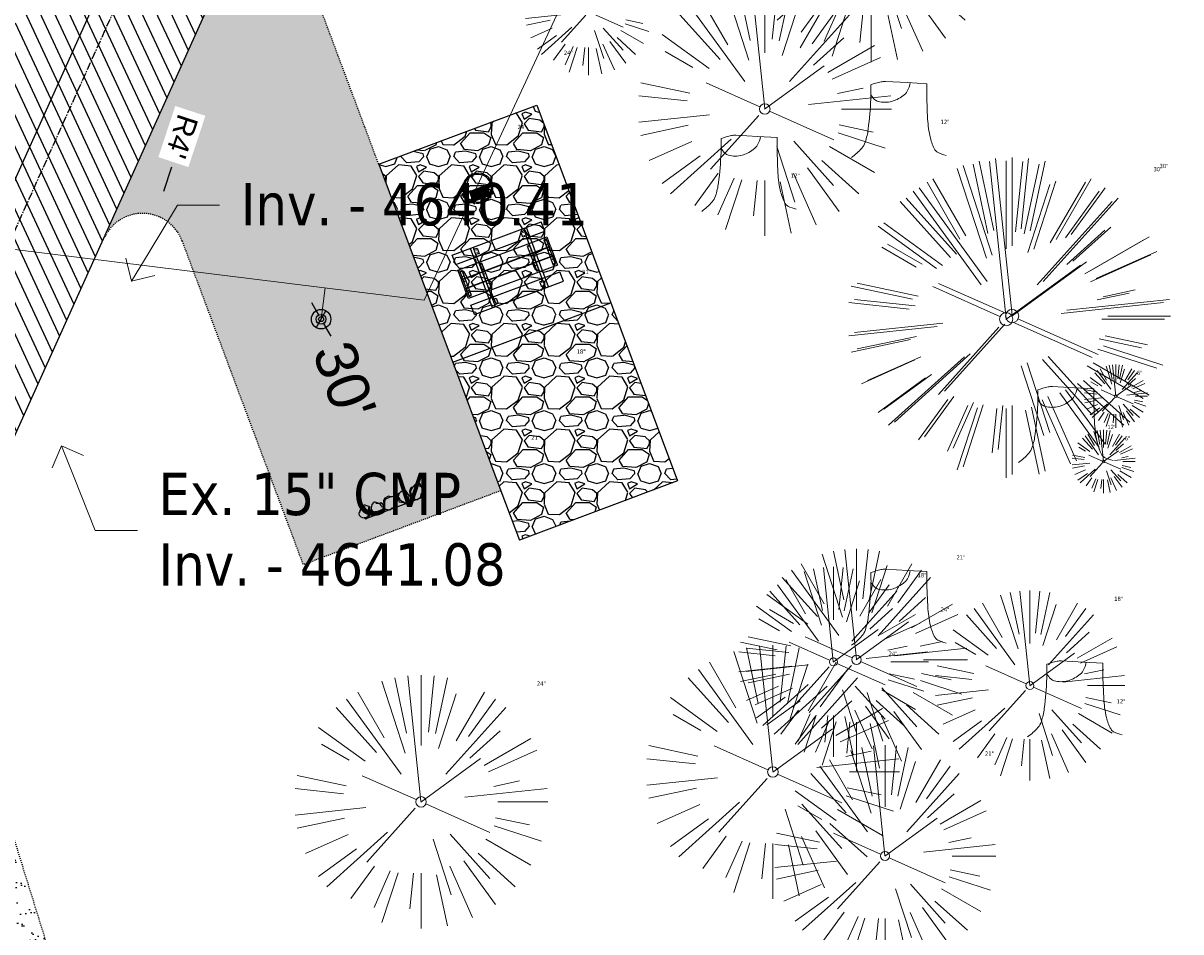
# Model space of a CAD drawing. Header units: feet. Extents: x 1133447 to 1140710, y 647622 to 649877.
# Tile 51 of 84: x 1134971 to 1135080, y 648707 to 648793. Entities that reach past the tile are written whole.
import ezdxf
from ezdxf import colors
from ezdxf.entities.mleader import LeaderData, LeaderLine
from ezdxf.lldxf.tags import DXFTag
from ezdxf.math import Vec2, Vec3

# ---------------------------------------------------------------- set-up
doc = ezdxf.new("R2010")
doc.units = ezdxf.units.FT
doc.header["$MEASUREMENT"] = 0
doc.linetypes.add('CENTER2', pattern=[1.125, 0.75, -0.125, 0.125, -0.125])
doc.linetypes.add('RAD', pattern=[0.13, 0.08, -0.05])
for name, color, linetype, lineweight in [('-ANGLE-IRON', 8, 'Continuous', 25), ('V-SITE-VEGE', 8, 'Continuous', 18), ('V-SITE-VEGE-TEXT', 8, 'Continuous', 18), ('V-UTIL-WATR-LINE', 8, 'WATER', 15)]:
    doc.layers.add(name, color=color, linetype=linetype, lineweight=lineweight)
for name, color, linetype in [('-BARRIERROCK', 6, 'Continuous'), ('-BOLTS-LAGS-SCREWS', 7, 'Continuous'), ('-CONCRETE', 9, 'Continuous'), ('-HARDWARE', 7, 'Continuous'), ('-TIMBER', 5, 'Continuous'), ('C-CAMPSITE-PADS', 6, 'Continuous'), ('C-PRKG-ASPH', 8, 'Continuous'), ('C-PRKG-GRVL', 8, 'Continuous'), ('C-PRKG-WHEL-STOP', 9, 'Continuous'), ('C-ROAD-ASPHALT', 1, 'Continuous'), ('C-ROAD-CNTR', 1, 'CENTER2'), ('C-ROAD-GRVL', 1, 'RAD'), ('C-SWLK-GRVL-PATT', 8, 'Continuous'), ('C-UTIL-WATER-MEP', 7, 'WATER (.5x)'), ('G-TEXT-ST02', 2, 'Continuous'), ('G-XREF', 7, 'Continuous'), ('L-BARRIERROCK', 6, 'Continuous'), ('V-UTIL-WATR-STRC', 8, 'Continuous')]:
    doc.layers.add(name, color=color, linetype=linetype)
doc.layers.add('V-ANNO-TEXT', color=7, linetype='Continuous', lineweight=13, plot=False)
doc.styles.add('Arial', font='arial.ttf')
doc.styles.add('Normal', font='arial.ttf', dxfattribs={"height": 0.1})
doc.styles.add('SEI-Dim & Leader', font='tahoma.ttf')
doc.styles.get("Standard").update_dxf_attribs({"font": 'arial.ttf'})
tags = doc.linetypes.add('WATER', pattern='A,1.5,-0.2,["W",Standard,S=0.08,R=0,X=-0.1,Y=-0.04],-0.05', length=1.75).pattern_tags.tags
tags[6] = DXFTag(74, 10)
tags = doc.linetypes.add('WATER (.5x)', pattern='A,0.75,-0.2,["W",Standard,S=0.08,R=0,X=-0.1,Y=-0.04],-0.05', length=1).pattern_tags.tags
tags[6] = DXFTag(74, 10)
doc.dimstyles.new('Plan', dxfattribs={"dimscale": 20, "dimtxt": 0.1, "dimasz": 0.12, "dimexe": 0.0625, "dimexo": 0.0625, "dimgap": 0.08, "dimtad": 0, "dimdec": 0, "dimzin": 0, "dimdsep": 46, "dimtxsty": 'Normal', "dimcen": 0, "dimclrd": 256, "dimclre": 256, "dimclrt": 256, "dimaunit": 1, "dimadec": 4, "dimazin": 0, "dimtfac": 1, "dimtdec": 0, "dimtofl": 0, "dimtmove": 0, "dimatfit": 3, "dimfxl": 1, "dimtfill": 1, "dimtolj": 1, "dimtzin": 0, "dimlwd": -1, "dimlwe": -1, "dimarcsym": 0})
pattern_1 = [(37.5, (0, 0), (-0.0629933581, 1.926823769), [0, -1.52, 0, -1.7, 0, -1.625]), (7.5, (0, 0), (1.7697767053, 2.822146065), [0, -0.82, 0, -1.37, 0, -0.525]), (327.5, (-1.23, 0), (3.1141418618, 0.0056590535), [0, -0.5, 0, -1.8, 0, -2.35]), (317.5, (-1.23, 0), (3.0061266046, 0.877675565), [0, -0.25, 0, -1.18, 0, -1.35])]

# ---------------------------------------------------------------- blocks, each defined once
blk = doc.blocks.new('V-UTIL-IRRI-Spigot')
for points in [[(-1, 1.73), (-0.5, 0.87)], [(-0.5, -0.87), (0.5, 0.87)], [(0.5, -0.87), (1, -1.73)]]:
    blk.add_lwpolyline(points)
for radius in [1, 0.5]:
    blk.add_circle((0, 0), radius)
blk = doc.blocks.new('*U935', base_point=(1134998.911, 648764.627))
at = {"xscale": 0.9237604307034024, "yscale": 0.9237604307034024, "zscale": 0.9237604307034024}
blk.add_blockref('V-UTIL-IRRI-Spigot', (1134998.911, 648764.627), dxfattribs=at)
blk = doc.blocks.new('_Open90')
at = {"color": 0, "linetype": 'ByBlock', "lineweight": -2}
for p, q in [((-0.5, 0.5), (0, 0)), ((0, 0), (-1, 0)), ((0, 0), (-0.5, -0.5))]:
    blk.add_line(p, q, dxfattribs=at)
blk = doc.blocks.new('*U988', base_point=(1134998.911, 648764.627))
at = {"xscale": 0.9237604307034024, "yscale": 0.9237604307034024, "zscale": 0.9237604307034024}
blk.add_blockref('V-UTIL-IRRI-Spigot', (1134998.911, 648764.627), dxfattribs=at)
blk = doc.blocks.new('V-SITE-VEGE-Coniferious Tree 2')
at = {"color": 0, "linetype": 'ByBlock'}
for p, q in [((-0.0626, 0.1926), (-0.1545, 0.4755)), ((-0.0575, 0.2704), (-0.104, 0.4891)), ((-0.0003, 0.0026), (-0.0523, 0.4973)), ((0, 0.2219), (0, 0.5)), ((0.0289, 0.2753), (0.0522, 0.4973)), ((0.0572, 0.2693), (0.1039, 0.4891)), ((-0.0791, 0.1089), (-0.2939, 0.4045)), ((-0.146, 0.2528), (-0.25, 0.433)), ((0.0685, 0.211), (0.1382, 0.4256)), ((0.1391, 0.2411), (0.25, 0.433)), ((0.1869, 0.2573), (0.2939, 0.4045)), ((-0.1757, 0.1951), (-0.3346, 0.3716)), ((0.0978, 0.1086), (0.3345, 0.3716)), ((-0.2201, 0.1599), (-0.4046, 0.2939)), ((0.192, 0.1729), (0.3116, 0.2806)), ((-0.2844, 0.1642), (-0.3931, 0.227)), ((0.2488, 0.1436), (0.433, 0.25)), ((0.2659, 0.1184), (0.4568, 0.2034)), ((-0.0009, -0.0007), (0.235, 0.1707)), ((-0.2961, 0.0629), (-0.4891, 0.1039)), ((-0.0199, 0.0089), (-0.2319, 0.1032)), ((0.2873, 0.0611), (0.3885, 0.0826)), ((-0.306, 0.0322), (-0.4973, 0.0523)), ((0.1731, 0.0182), (0.4972, 0.0523)), ((0.3025, 0), (0.5, 0)), ((-0.2183, -0.0229), (-0.4973, -0.0523)), ((-0.023, -0.0255), (-0.2138, -0.2374)), ((0.0185, -0.0083), (0.272, -0.1211)), ((-0.3022, -0.0642), (-0.4891, -0.1039)), ((0.2936, -0.0624), (0.4274, -0.0908)), ((0.2891, -0.094), (0.4755, -0.1545)), ((-0.2881, -0.1283), (-0.4568, -0.2034)), ((-0.132, -0.1189), (-0.3716, -0.3346)), ((0.1144, -0.1271), (0.2718, -0.3019)), ((0.0478, -0.1473), (0.1192, -0.3671)), ((0.2555, -0.1475), (0.433, -0.25)), ((-0.2545, -0.1849), (-0.4046, -0.2939)), ((0.2254, -0.2029), (0.3716, -0.3346)), ((-0.1843, -0.2536), (-0.2767, -0.3808)), ((0.1131, -0.2541), (0.2033, -0.4568)), ((0.1689, -0.2325), (0.2939, -0.4045)), ((-0.1214, -0.2725), (-0.1856, -0.4168)), ((-0.091, -0.2799), (-0.1545, -0.4755)), ((-0.0297, -0.2818), (-0.0443, -0.4216)), ((0, -0.2818), (0, -0.5)), ((0.061, -0.2873), (0.1039, -0.4891))]:
    blk.add_line(p, q, dxfattribs=at)
blk.add_circle((0, 0), 0.0208)
blk = doc.blocks.new('V-SITE-VEGE-Stump')
for points in [[(-0.0776, 0.1565, -0.027668), (-0.0534, 0.1634, -0.067978), (-0.0432, 0.1643), (0.0086, 0.1616), (0.054, 0.1591)], [(-0.1229, -0.0143, 0.052613), (-0.0986, 0.0077, 0.106195), (-0.0905, 0.0219, 0.044862), (-0.0837, 0.0527, 0.020074), (-0.0776, 0.1229, 0.011675), (-0.0773, 0.1364, 0.007866), (-0.0776, 0.1565)], [(0.0151, 0.1613, -0.082864), (0.0081, 0.142, -0.111324), (-0.0021, 0.1306, -0.039313), (-0.0159, 0.1223, -0.049197), (-0.028, 0.1177, -0.066002), (-0.0447, 0.1155, -0.070187), (-0.0604, 0.1177, -0.114859), (-0.0685, 0.1223, -0.075938), (-0.0773, 0.1332)], [(0.054, 0.1591, 0.004334), (0.0538, 0.1369, 0.008344), (0.054, 0.1254), (0.0561, 0.0762, 0.046252), (0.0624, 0.0317, 0.069625), (0.0733, 0.0038, 0.149725), (0.0794, -0.002, 0.058523), (0.0992, -0.0091)]]:
    blk.add_lwpolyline(points, format="xyb")
blk = doc.blocks.new("3'_BarrierRock")
at = {"layer": '-BARRIERROCK', "flags": 128}
for points in [[(7.8, -10.8), (15.4, -7), (15.3, 5.8), (15.5, 11.5), (12.6, 13.3), (9.6, 14), (7.9, 15.2), (5, 15.3), (1.2, 13.6), (-1.8, 12.3), (-4.7, 12.5), (-6.5, 12.8), (-9.7, 10.8), (-13.8, 6.6), (-15, 2.5), (-15.3, -0.6), (-14.5, -2.7), (-13.2, -4.4), (-11.7, -10.3), (-10.4, -14.6), (-7.8, -16.4), (-5.7, -17.4), (3.7, -16.3), (7.8, -10.8)], [(-9.7, -10.4), (-10.5, -7.4), (-11.7, -0.9), (-11.8, 1.4), (-12.2, 2.8), (-12.1, 4.3), (-10.7, 6.2), (-9.5, 7.1), (-8.1, 7.9), (-6.4, 9.3), (-4, 11), (-1.8, 12.3)], [(9, 12.6), (12.4, 11.2), (13.2, 9.4), (13.3, 7.7), (13.3, 5.8)]]:
    blk.add_lwpolyline(points, dxfattribs=at)
blk = doc.blocks.new("5'_BarrierRock")
at = {"layer": 'L-BARRIERROCK', "flags": 128}
for points in [[(3.8, 25.2), (-4, 23.4), (-10.8, 21), (-17.7, 19.5), (-22.2, 16.5), (-24.3, 10.3), (-26.1, 0.1), (-25.5, -2.9), (-27, -7), (-29.1, -9.7), (-29.4, -13.3), (-11.1, -24.7), (-9.1, -29.7), (-9.1, -31.5), (-8.8, -33.6), (-1.9, -34.5), (7.7, -31.8), (16, -30), (19.6, -27.4), (27.1, -18.7), (28.9, -9.4), (24.1, -5.6), (22, 1.6), (21.4, 6.1), (20.8, 11.2), (21.1, 15.1), (19, 18.6), (15.2, 22.2), (3.8, 25.2)], [(-24.3, -3.8), (-24.3, 1.3), (-22.2, 8.2), (-18.6, 13.3), (-14.4, 18), (-11.4, 19.8)], [(-20.4, 4.6), (-21.9, -2.6), (-21.3, -6.4), (-20.4, -9.4), (-17.1, -15.7), (-12.9, -19), (-7, -26.8), (-5.5, -29.4), (-3.4, -30.6), (-1.9, -30.6)], [(17.5, 10.9), (21.6, 1.5), (22.6, -6.1), (17.2, -14.2), (15.4, -18.4), (13.4, -22.9), (12.2, -25.6)]]:
    blk.add_lwpolyline(points, dxfattribs=at)
blk = doc.blocks.new('Wheel_Stop')
at = {"layer": 'Defpoints'}
blk.add_line((-36, 6.7), (36, 6.7), dxfattribs=at)
at = {"layer": 'L-BARRIERROCK'}
for name, p, xscale, yscale, zscale, rotation in [("3'_BarrierRock", (-29.4, -2.2), 0.4999999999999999, 0.4999999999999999, 0.4999999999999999, 185.0722838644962), ("5'_BarrierRock", (-14.2, -1.9), 0.25, 0.25, 0.25, 185.0722838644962), ("3'_BarrierRock", (2.7, -1), 0.4999999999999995, 0.4999999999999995, 0.4999999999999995, 145.0722838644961), ("5'_BarrierRock", (19.3, -0.8), 0.25, 0.25, 0.25, 225.0722838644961), ("5'_BarrierRock", (34, -0.2), 0.2499999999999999, 0.2499999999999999, 0.2499999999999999, 307.3245524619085)]:
    blk.add_blockref(name, p, dxfattribs=dict(at, xscale=xscale, yscale=yscale, zscale=zscale, rotation=rotation))
blk = doc.blocks.new('10FT_Precast Table')
at = {"layer": '-ANGLE-IRON'}
for p, q in [((-28.5, 27.1), (-28.5, 33.6)), ((-28.5, 33.6), (-24.5, 33.6)), ((-24.5, 27.1), (-28.5, 27.1)), ((-24.5, 33.6), (-24.5, 27.1)), ((28.5, 27.1), (28.5, 33.6)), ((28.5, 33.6), (32.5, 33.6)), ((32.5, 27.1), (28.5, 27.1)), ((32.5, 33.6), (32.5, 27.1)), ((-49.5, 15.8), (-52.5, 15.8)), ((-52.5, 15.8), (-52.5, -14.7)), ((-49.5, -14.7), (-49.5, 15.8)), ((-25.5, 15.8), (-28.5, 15.8)), ((-28.5, 15.8), (-28.5, -14.7)), ((-25.5, -14.7), (-25.5, 15.8)), ((32.5, 15.8), (29.5, 15.8)), ((29.5, 15.8), (29.5, -14.7)), ((32.5, -14.7), (32.5, 15.8)), ((52.5, 15.8), (49.5, 15.8)), ((49.5, 15.8), (49.5, -14.7)), ((52.5, -14.7), (52.5, 15.8)), ((-52.5, -14.7), (-49.5, -14.7)), ((-28.5, -14.7), (-25.5, -14.7)), ((29.5, -14.7), (32.5, -14.7)), ((49.5, -14.7), (52.5, -14.7)), ((-28.5, -33.6), (-28.5, -27.1)), ((-28.5, -27.1), (-24.5, -27.1)), ((-24.5, -33.6), (-28.5, -33.6)), ((-24.5, -27.1), (-24.5, -33.6)), ((28.5, -33.6), (28.5, -27.1)), ((28.5, -27.1), (32.5, -27.1)), ((32.5, -33.6), (28.5, -33.6)), ((32.5, -27.1), (32.5, -33.6))]:
    blk.add_line(p, q, dxfattribs=at)
at = {"layer": '-BOLTS-LAGS-SCREWS'}
for centre in [(-26.5, 32.1), (-26.5, 28.6), (30.5, 32.1), (30.5, 28.6), (-51, 14.8), (-27, 14.8), (31, 14.8), (51, 14.8), (-51, 9.3), (-51, 3.3), (-27, 9.3), (-27, 3.3), (31, 9.3), (31, 3.3), (51, 9.3), (51, 3.3), (-51, -2.2), (-51, -8.2), (-27, -2.2), (-27, -8.2), (31, -2.2), (31, -8.2), (51, -2.2), (51, -8.2), (-51, -13.7), (-27, -13.7), (31, -13.7), (51, -13.7), (-26.5, -28.6), (-26.5, -32.1), (30.5, -28.6), (30.5, -32.1)]:
    blk.add_circle(centre, 0.156, dxfattribs=at)
at = {"layer": '-CONCRETE'}
for p, q in [((-32, -36), (-32, 36)), ((-28.5, 36), (-28.5, 33.6)), ((-28.5, -27.1), (-28.5, 27.1)), ((32.5, 36), (32.5, 33.6)), ((32.5, -27.1), (32.5, 27.1)), ((36, -36), (36, 36)), ((-28.5, -36), (-28.5, -33.6)), ((32.5, -33.6), (32.5, -36))]:
    blk.add_line(p, q, dxfattribs=at)
at = {"layer": '-TIMBER'}
for p, q in [((-54, 24.7), (-54, 36)), ((-54, 36), (54, 36)), ((54, 24.7), (54, 36)), ((-54, 24.7), (54, 24.7)), ((-54, 6.5), (-54, 17.7)), ((-54, 17.7), (54, 17.7)), ((54, 17.7), (54, 6.5)), ((-54, 6.5), (54, 6.5)), ((-54, -5), (-54, 6.2)), ((-54, 6.2), (54, 6.2)), ((54, 6.2), (54, -5)), ((54, -5), (-54, -5)), ((-54, -16.5), (-54, -5.3)), ((54, -5.3), (-54, -5.3)), ((54, -5.3), (54, -16.5)), ((54, -16.5), (-54, -16.5)), ((-54, -36), (-54, -24.8)), ((-54, -24.8), (54, -24.8)), ((54, -36), (54, -24.8)), ((-54, -36), (54, -36))]:
    blk.add_line(p, q, dxfattribs=at)
blk = doc.blocks.new('*X439')
at = {"color": 0}
for p, q in [((146.1, 353.6), (146.1, 353.7)), ((146.1, 352.9), (146.8, 353.6)), ((146.1, 352.5), (146.8, 353.3)), ((146.1, 351.8), (146.8, 352.6)), ((146.1, 351.5), (146.8, 352.2)), ((146.1, 350.8), (146.8, 351.5)), ((146.3, 350.7), (146.8, 351.2))]:
    blk.add_line(p, q, dxfattribs=at)
blk = doc.blocks.new('Pilot Rocks FS-30_18_PA')
at = {"layer": '-HARDWARE'}
for p, q in [((-8.8, 0), (-17.9, 0)), ((-17.9, 0), (-12.8, 0)), ((-10.2, 0), (10.2, 0)), ((8.8, 0), (17.9, 0)), ((12.8, 0), (17.9, 0)), ((-18.9, -1.4), (-18.9, -1)), ((-18.9, -1.4), (-18.9, -1)), ((-18.9, -4.6), (-18.9, -1.4)), ((-18.9, -1.4), (-18.9, -1.4)), ((-18.2, -1.4), (-18.2, -1)), ((-18.2, -1), (-18.2, -1.4)), ((-18.2, -1.4), (-18.1, -1.4)), ((-18.1, -1.4), (-18.1, -4.6)), ((-8.8, -0.6), (-17.9, -0.6)), ((-13.3, -0.6), (-17.9, -0.6)), ((-10.2, -0.6), (10.2, -0.6)), ((-10.2, -0.6), (-10.2, -11.3)), ((-10.2, -11.3), (-10.2, -14.8)), ((-9.5, -0.6), (-9.5, -11.3)), ((-9.5, -11.3), (-9.5, -14.8)), ((-9.5, -11.6), (9.5, -11.6)), ((-9.5, -12.3), (9.5, -12.3)), ((-8.8, -0.6), (-8.8, -11.6)), ((-8.3, -0.6), (-8.3, -11.6)), ((-7.5, -0.6), (-7.5, -11.6)), ((-7, -0.6), (-7, -11.6)), ((-6.2, -0.6), (-6.2, -11.6)), ((-5.7, -0.6), (-5.7, -11.6)), ((-4.9, -0.6), (-4.9, -11.6)), ((-4.3, -0.6), (-4.3, -11.6)), ((-3.6, -0.6), (-3.6, -11.6)), ((-3, -0.6), (-3, -11.6)), ((-2.2, -0.6), (-2.2, -11.6)), ((-1.7, -0.6), (-1.7, -11.6)), ((-0.9, -0.6), (-0.9, -11.6)), ((-0.4, -0.6), (-0.4, -11.6)), ((0.4, -0.6), (0.4, -11.6)), ((0.9, -0.6), (0.9, -11.6)), ((1.7, -0.6), (1.7, -11.6)), ((2.2, -0.6), (2.2, -11.6)), ((3, -0.6), (3, -11.6)), ((3.6, -0.6), (3.6, -11.6)), ((4.3, -0.6), (4.3, -11.6)), ((4.9, -0.6), (4.9, -11.6)), ((5.7, -0.6), (5.7, -11.6)), ((6.2, -0.6), (6.2, -11.6)), ((7, -0.6), (7, -11.6)), ((7.5, -0.6), (7.5, -11.6)), ((8.3, -0.6), (8.3, -11.6)), ((8.8, -0.6), (8.8, -11.6)), ((17.9, -0.6), (8.8, -0.6)), ((9.5, -0.6), (9.5, -11.3)), ((9.5, -11.3), (9.5, -14.8)), ((10.2, -0.6), (10.2, -11.3)), ((10.2, -11.3), (10.2, -14.8)), ((18.1, -4.6), (18.1, -1.4)), ((18.1, -1.4), (18.2, -1.4)), ((18.9, -4.6), (18.1, -4.6)), ((18.2, -1.4), (18.2, -1)), ((18.2, -1.4), (18.2, -1)), ((18.9, -1.4), (18.9, -1)), ((18.9, -1), (18.9, -1.4)), ((18.9, -1.4), (18.9, -1.4)), ((18.9, -1.4), (18.9, -4.6)), ((-10.2, -13.7), (-10.2, -14.8)), ((-9.5, -14.8), (-9.5, -14.5)), ((9.5, -14.5), (9.5, -14.8)), ((10.2, -14.8), (10.2, -13.7))]:
    blk.add_line(p, q, dxfattribs=at)
at = {"layer": '-HARDWARE', "flags": 128}
for points in [[(0, 18.2, 1), (-0.6, 18.2), (-0.6, 15, 1), (0, 15), (0, 18.2)], [(-11.8, -8.9, -1), (-11.3, -9.4), (-13.5, -11.7, -1), (-14, -11.3), (-11.8, -8.9)], [(11.8, -8.9, 1), (11.3, -9.4), (13.5, -11.7, 1), (14, -11.3), (11.8, -8.9)]]:
    blk.add_lwpolyline(points, format="xyb", dxfattribs=at)
at = {"layer": '-HARDWARE'}
for points in [[(-18.9, -4.6), (-18.9, -1.4), (-18.1, -1.4), (-18.1, -4.6)], [(-7.5, -11.6), (-8.3, -11.6), (-8.3, -0.6), (-7.5, -0.6)], [(-6.2, -11.6), (-7, -11.6), (-7, -0.6), (-6.2, -0.6)], [(-4.9, -11.6), (-5.7, -11.6), (-5.7, -0.6), (-4.9, -0.6)], [(-3.6, -11.6), (-4.3, -11.6), (-4.3, -0.6), (-3.6, -0.6)], [(-2.2, -11.6), (-3, -11.6), (-3, -0.6), (-2.2, -0.6)], [(-0.9, -11.6), (-1.7, -11.6), (-1.7, -0.6), (-0.9, -0.6)], [(-0.4, -11.6), (0.4, -11.6), (0.4, -0.6), (-0.4, -0.6)], [(0.9, -11.6), (1.7, -11.6), (1.7, -0.6), (0.9, -0.6)], [(2.2, -11.6), (3, -11.6), (3, -0.6), (2.2, -0.6)], [(3.6, -11.6), (4.3, -11.6), (4.3, -0.6), (3.6, -0.6)], [(4.9, -11.6), (5.7, -11.6), (5.7, -0.6), (4.9, -0.6)], [(6.2, -11.6), (7, -11.6), (7, -0.6), (6.2, -0.6)], [(7.5, -11.6), (8.3, -11.6), (8.3, -0.6), (7.5, -0.6)], [(18.9, -4.6), (18.9, -1.4), (18.1, -1.4), (18.1, -4.6)]]:
    blk.add_lwpolyline(points, close=True, dxfattribs=at)
for centre, radius, start, end in [((0, 0), 17.1, 0.1484, 179.8516), ((0, 0), 15.7, 0.161, 179.839), ((-17.9, -1), 1, 90, 180), ((-17.9, -1), 1, 90, 180), ((17.9, -1), 1, 0, 90), ((17.9, -1), 1, 0, 90), ((-17.9, -1), 0.333, 90, 180), ((-17.9, -1), 0.333, 90, 180), ((0, 0), 17.1, 182.0901, 220.7491), ((0, 0), 15.7, 182.2674, 220.2248), ((0, 0), 17.1, 220.7491, 233.2978), ((0, 0), 15.7, 220.2248, 229.5861), ((-9.9, -11.6), 0.333, 0, 180), ((0, 0), 15.7, 232.704, 307.296), ((9.9, -11.6), 0.333, 0, 180), ((0, 0), 15.7, 310.4139, 319.7752), ((0, 0), 17.1, 306.7022, 319.2509), ((0, 0), 15.7, 319.7752, 357.7326), ((0, 0), 17.1, 319.2509, 357.9099), ((17.9, -1), 0.333, 0, 90), ((17.9, -1), 0.333, 0, 90), ((-9.9, -14.8), 0.333, 180, 0), ((-9.9, -14.8), 0.333, 180, 0), ((0, 0), 17.1, 236.0414, 303.9586), ((9.9, -14.8), 0.333, 180, 0), ((9.9, -14.8), 0.333, 180, 0)]:
    blk.add_arc(centre, radius, start, end, dxfattribs=at)
at = {"layer": '-HARDWARE', "rotation": 180}
for p, xscale, yscale, zscale in [((137.7, 372.6), 1.066666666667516, 1.066666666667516, 1.066666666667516), ((-137.7, 372.6), -1.066666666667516, 1.066666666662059, 1.066666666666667)]:
    blk.add_blockref('*X439', p, dxfattribs=dict(at, xscale=xscale, yscale=yscale, zscale=zscale))
blk = doc.blocks.new('C_PBASE-PACTOLA_02403811')
at = {"layer": 'C-CAMPSITE-PADS'}
for points in [[(1135004.37, 648779.3), (1135019.36, 648784.91), (1135032.68, 648749.32), (1135017.69, 648743.71)], [(1135004.37, 648779.3), (1135015.94, 648748.4)], [(1135015.94, 648748.4), (1135017.69, 648743.71)]]:
    blk.add_lwpolyline(points, dxfattribs=at)
at = {"layer": 'C-ROAD-ASPHALT'}
blk.add_lwpolyline([(1134911.17, 648395.68), (1134920.27, 648407.91, 0.11933), (1134891.69, 648420.07), (1134806.69, 648434.23), (1134804.22, 648419.43, -0.414214), (1134798.47, 648415.32, -0.092061), (1134788.17, 648419.07, 0.092061), (1134777.88, 648422.81), (1134747.79, 648427.82, -0.457207), (1134724.14, 648466.55, -0.15976), (1134766.88, 648525.62), (1134870.94, 648601.1, 0.111237), (1134916.81, 648653.23), (1134952.32, 648718.22, 0.019155), (1134969.66, 648753.05), (1135036.87, 648902.16, 0.009219)], format="xyb", dxfattribs=at)
at = {"layer": 'C-ROAD-CNTR', "flags": 128}
blk.add_lwpolyline([(1134682.82, 648422.25), (1134669.22, 648425.85, -0.177469), (1134620.15, 648460.15), (1134616.5, 648465.38, -0.104209), (1134576.2, 648560.26), (1134558.55, 648650.05, -0.01381), (1134553.98, 648677.28), (1134544.9, 648742.27, -0.094333), (1134550.43, 648854.34), (1134559, 648889.72, -0.142864), (1134712.37, 649156.83), (1134786.2, 649227.81, -0.041643), (1134812.01, 649248.79), (1134833.03, 649263.15, -0.265468), (1134926.96, 649270.71), (1134949.26, 649260.25, -0.036701), (1135013.16, 649224.33), (1135075.32, 649183.13, -0.302523), (1135105.39, 649111.58), (1135099.69, 649081.89, -0.049273), (1135094.1, 649063.04), (1135036.84, 648922.4, -0.009219), (1135029.58, 648905.45), (1134962.36, 648756.34, -0.019155), (1134945.3, 648722.05), (1134909.79, 648657.07, -0.111237), (1134866.24, 648607.57), (1134762.18, 648532.09, 0.322945), (1134716.4, 648393.22), (1134719.72, 648382.71, -0.171424), (1134715.29, 648249.56), (1134707.16, 648228.78, -0.022723), (1134688.71, 648187.28, 0.05045), (1134653.34, 648094.13)], format="xyb", dxfattribs=at)
at = {"layer": 'C-ROAD-GRVL'}
blk.add_line((1135015.94, 648748.4), (1134997.21, 648741.39), dxfattribs=at)
for points in [[(1135004.37, 648779.3), (1134997.6, 648797.39, -0.197934), (1134998.23, 648816.42), (1134998.86, 648817.84)], [(1134978.34, 648772.3, -0.669542), (1134985.73, 648772.06), (1134997.21, 648741.39)], [(1134966.84, 648746.91, 0.186705), (1134965.62, 648728.91), (1134980.05, 648682.53)]]:
    blk.add_lwpolyline(points, format="xyb", dxfattribs=at)
at = {"layer": 'C-UTIL-WATER-MEP', "flags": 128}
blk.add_lwpolyline([(1134713.29, 648416.24), (1134669.73, 648427.78, -0.177469), (1134621.79, 648461.3), (1134618.14, 648466.52, -0.104209), (1134578.16, 648560.65), (1134560.52, 648650.44, -0.01381), (1134555.96, 648677.56), (1134546.88, 648742.55, -0.094333), (1134552.38, 648853.87), (1134560.94, 648889.25, -0.142864), (1134713.76, 649155.39), (1134787.59, 649226.37, -0.041643), (1134813.13, 649247.14), (1134834.16, 649261.5, -0.265468), (1134926.11, 649268.9), (1134948.41, 649258.44, -0.036701), (1135012.06, 649222.67), (1135074.22, 649181.46, -0.302523), (1135103.43, 649111.96), (1135097.72, 649082.26, -0.049273), (1135092.25, 649063.79), (1135034.99, 648923.15, -0.009219), (1135027.76, 648906.27), (1134960.54, 648757.16, -0.019155), (1134943.55, 648723.01), (1134908.04, 648658.03, -0.111237), (1134865.06, 648609.19), (1134761.01, 648533.71, 0.157468), (1134714.97, 648470.68, 0.157468)], format="xyb", dxfattribs=at)
at = {"layer": 'Defpoints', "flags": 128}
blk.add_lwpolyline([(1135011.38, 648760.57), (1135026.37, 648766.18)], dxfattribs=at)
at = {"layer": '-HARDWARE', "xscale": 0.08333333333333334, "yscale": 0.08333333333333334, "zscale": 0.08333333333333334, "rotation": 20.52012706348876}
blk.add_blockref('Pilot Rocks FS-30_18_PA', (1135013.76, 648777.03), dxfattribs=at)
at = {"xscale": 0.08333333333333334, "yscale": 0.08333333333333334, "zscale": 0.08333333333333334, "rotation": 20.52012705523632}
blk.add_blockref('10FT_Precast Table', (1135016.6, 648769.46), dxfattribs=at)
at = {"layer": 'C-PRKG-WHEL-STOP', "xscale": 0.0833333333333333, "yscale": 0.0833333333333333, "zscale": 0.0833333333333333, "rotation": 200.5201268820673}
blk.add_blockref('Wheel_Stop', (1135005.68, 648747.29), dxfattribs=at)
at = {"layer": 'C-CAMPSITE-PADS', "insert": (1135001.83, 648762.92), "char_height": 4, "attachment_point": 1, "rotation": 289.3408, "style": 'Arial'}
blk.add_mtext_dynamic_manual_height_columns("30'", width=10.6683, gutter_width=12, heights=[0], dxfattribs=at)
blk = doc.blocks.new('C_PHTCH-PACTOLA_02403811')
at = {"layer": 'C-PRKG-ASPH'}
h = blk.add_hatch(dxfattribs=at)
h.set_pattern_fill('ANSI31', color=256, scale=10, angle=70)
edge = h.paths.add_edge_path(flags=16)
edge.add_arc((1135093.57, 648760.36), 542, 143.5704, 153.2664, ccw=False)
edge.add_arc((1135093.57, 648760.36), 542, 133.8743, 143.5704, ccw=False)
edge.add_line((1134717.92, 649151.06), (1134791.74, 649222.04))
edge.add_arc((1134924.81, 649083.64), 192, 124.3358, 133.8743, ccw=False)
edge.add_line((1134816.52, 649242.18), (1134837.54, 649256.54))
edge.add_arc((1134886.61, 649184.7), 87, 64.8666, 124.3358, ccw=False)
edge.add_line((1134923.57, 649263.47), (1134945.86, 649253.01))
edge.add_arc((1134736.9, 648807.59), 492, 56.4591, 64.8666, ccw=False)
edge.add_line((1135008.74, 649217.67), (1135070.9, 649176.46))
edge.add_arc((1135036.64, 649124.78), 62, -10.868, 56.4591, ccw=False)
edge.add_line((1135097.53, 649113.09), (1135091.83, 649083.4))
edge.add_arc((1135001.48, 649100.74), 92, 337.8486, 349.132, ccw=False)
edge.add_line((1135086.69, 649066.05), (1135029.44, 648925.41))
edge.add_arc((1134573.75, 649110.92), 492, 335.736, 337.8486, ccw=False)
edge.add_line((1135022.29, 648908.74), (1134970.11, 648792.98))
edge.add_line((1134970.11, 648792.98), (1134955.07, 648759.62))
edge.add_arc((1134506.53, 648961.81), 492, 331.3466, 335.736, ccw=False)
edge.add_line((1134938.28, 648725.89), (1134902.77, 648660.9))
edge.add_arc((1134778.16, 648728.99), 142, 305.9573, 331.3466, ccw=False)
edge.add_line((1134861.54, 648614.05), (1134757.48, 648538.57))
edge.add_arc((1134835.58, 648430.91), 133, 125.9573, 166.4172)
edge.add_arc((1134672.28, 648470.36), 35, 244.1086, 346.4172, ccw=False)
edge.add_arc((1134691.46, 648509.91), 78.96, 214.9055, 244.1168, ccw=False)
edge.add_line((1134626.71, 648464.73), (1134623.06, 648469.96))
edge.add_arc((1134821.51, 648608.47), 242, 191.1168, 214.9138, ccw=False)
edge.add_line((1134584.05, 648561.81), (1134566.4, 648651.59))
edge.add_arc((1135049.17, 648746.46), 492, 187.9519, 191.1168, ccw=False)
edge.add_line((1134561.9, 648678.39), (1134552.83, 648743.38))
edge.add_arc((1134842.02, 648783.77), 292, 166.3961, 187.9519, ccw=False)
edge.add_line((1134558.21, 648852.45), (1134566.77, 648887.84))
edge.add_arc((1135093.57, 648760.36), 542, 158.0478, 166.3961, ccw=False)
edge.add_arc((1135093.57, 648760.36), 542, 153.2664, 158.0478, ccw=False)
edge = h.paths.add_edge_path()
edge.add_line((1134664.93, 648091.02), (1134641.75, 648097.24))
edge.add_arc((1135131.44, 647965.88), 507, 154.1155, 164.9841, ccw=False)
edge.add_arc((1135131.44, 647965.88), 507, 153.4315, 154.1155, ccw=False)
edge.add_arc((1134241.51, 648410.91), 488, 333.4315, 338.6384)
edge.add_line((1134695.99, 648233.15), (1134704.11, 648253.93))
edge.add_arc((1134529.03, 648322.41), 188, 338.6384, 377.1955)
edge.add_arc((1134651.31, 648360.25), 60, 17.1955, 74.9727)
edge.add_line((1134666.86, 648418.2), (1134661.5, 648419.81))
edge.add_arc((1134691.49, 648509.95), 95, 223.9419, 251.5981, ccw=False)
edge.add_arc((1134691.54, 648509.98), 95.06, 214.9166, 223.9393, ccw=False)
edge.add_line((1134613.59, 648455.57), (1134609.94, 648460.8))
edge.add_arc((1134821.51, 648608.47), 258, 191.1168, 214.9138, ccw=False)
edge.add_line((1134568.35, 648558.72), (1134550.7, 648648.51))
edge.add_arc((1135049.17, 648746.46), 508, 187.9519, 191.1168, ccw=False)
edge.add_line((1134546.06, 648676.18), (1134536.98, 648741.16))
edge.add_arc((1134842.02, 648783.77), 308, 166.3961, 187.9519, ccw=False)
edge.add_line((1134542.66, 648856.22), (1134551.22, 648891.6))
edge.add_arc((1135093.57, 648760.36), 558, 163.9213, 166.3961, ccw=False)
edge.add_arc((1134538.18, 648920.44), 20, 343.9213, 402.7699)
edge.add_line((1134552.86, 648934.02), (1134533.45, 648955.01))
edge.add_arc((1135093.57, 648760.36), 592.98, 146.01874, 160.8371, ccw=False)
edge.add_line((1134601.86, 649091.79), (1134616.58, 649064.03))
edge.add_arc((1134621, 649066.38), 5, 207.9516, 327.0741)
edge.add_arc((1135093.57, 648760.36), 558, 133.8743, 147.0741, ccw=False)
edge.add_line((1134706.83, 649162.6), (1134780.65, 649233.58))
edge.add_arc((1134924.81, 649083.64), 208, 124.3358, 133.8743, ccw=False)
edge.add_line((1134807.49, 649255.39), (1134828.52, 649269.75))
edge.add_arc((1134886.61, 649184.7), 103, 64.8666, 124.3358, ccw=False)
edge.add_line((1134930.36, 649277.95), (1134952.66, 649267.49))
edge.add_arc((1134736.9, 648807.59), 508, 56.4591, 64.8666, ccw=False)
edge.add_line((1135017.58, 649231), (1135079.74, 649189.8))
edge.add_arc((1135036.64, 649124.78), 78, -10.868, 56.4591, ccw=False)
edge.add_line((1135113.25, 649110.08), (1135107.54, 649080.38))
edge.add_arc((1135001.48, 649100.74), 108, 337.8486, 349.132, ccw=False)
edge.add_line((1135101.51, 649060.02), (1135044.25, 648919.38))
edge.add_arc((1134573.75, 649110.92), 508, 335.736, 337.8486, ccw=False)
edge.add_line((1135036.87, 648902.16), (1134969.66, 648753.05))
edge.add_arc((1134506.53, 648961.81), 508, 331.3466, 335.736, ccw=False)
edge.add_line((1134952.32, 648718.22), (1134916.81, 648653.23))
edge.add_arc((1134778.16, 648728.99), 158, 305.9573, 331.3466, ccw=False)
edge.add_line((1134870.94, 648601.1), (1134766.88, 648525.62))
edge.add_arc((1134835.58, 648430.91), 117, 125.9573, 162.2649)
edge.add_arc((1134752.71, 648457.41), 30, 162.2649, 196.8024)
edge.add_arc((1134835.58, 648430.91), 113, 170.9217, 197.5477)
edge.add_line((1134727.84, 648396.84), (1134731.16, 648386.32))
edge.add_arc((1134529.03, 648322.41), 212, 11.3401, 17.5477, ccw=False)
edge.add_arc((1134529.06, 648322.4), 211.97, -20.6491, 11.3422, ccw=False)
edge.add_arc((1134759.87, 648235.31), 34.72, 159.1872, 239.4136)
edge.add_line((1134742.2, 648205.42), (1134709.51, 648185.7))
edge.add_line((1134709.51, 648185.7), (1134699, 648181.01))
edge.add_arc((1135131.44, 647965.88), 483, 153.5512, 164.9841)
at = {"layer": 'C-PRKG-GRVL'}
h = blk.add_hatch(dxfattribs=at)
h.set_pattern_fill('AR-SAND', color=256)
h.set_pattern_definition(pattern_1)
edge = h.paths.add_edge_path()
edge.add_line((1134997.6, 648797.39), (1135015.94, 648748.4))
edge.add_line((1135015.94, 648748.4), (1134997.21, 648741.39))
edge.add_line((1134997.21, 648741.39), (1134985.73, 648772.06))
edge.add_arc((1134981.98, 648770.66), 4, 20.5201, 155.736)
edge.add_line((1134978.34, 648772.3), (1134998.23, 648816.42))
edge.add_arc((1135021.02, 648806.15), 25, 155.736, 200.5201)
h = blk.add_hatch(dxfattribs=at)
h.set_pattern_fill('AR-SAND', color=256)
h.set_pattern_definition(pattern_1)
edge = h.paths.add_edge_path()
edge.add_line((1134964.77, 648677.78), (1134980.05, 648682.53))
edge.add_line((1134980.05, 648682.53), (1134965.62, 648728.91))
edge.add_arc((1134989.49, 648736.33), 25, 154.974, 197.2765, ccw=False)
edge.add_arc((1134506.53, 648961.81), 508, 331.3466, 334.974, ccw=False)
edge.add_line((1134952.32, 648718.22), (1134947.71, 648709.78))
edge.add_arc((1134951.22, 648707.86), 4, 17.2765, 151.3466, ccw=False)
edge.add_line((1134955.04, 648709.05), (1134964.77, 648677.78))
at = {"layer": 'C-SWLK-GRVL-PATT'}
h = blk.add_hatch(dxfattribs=at)
h.set_pattern_fill('GRAVEL', color=256, scale=5)
h.set_pattern_definition([(228.012787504, (3.6, 5), (-40, -45), [0.67268, -66.595440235]), (184.969740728, (3.15, 4.5), (60, 5), [1.15434, -114.279623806]), (132.510447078, (2, 4.4), (50, -55), [0.81394, -80.58016298]), (267.273689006, (0.05, 3.15), (5, 100), [1.05119, -104.067790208]), (292.833654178, (0, 2.1), (-25, 60), [1.030775, -102.04686564]), (357.273689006, (0.4, 1.15), (-100, 5), [1.05119, -104.067790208]), (37.694240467, (1.45, 1.1), (-65, -50), [1.390145, -137.624242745]), (72.255328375, (2.55, 1.95), (35, 110), [1.31244, -129.931607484]), (121.429565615, (2.95, 3.2), (-40, 65), [1.05475, -104.420365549]), (175.23635831, (2.4, 4.1), (55, -5), [1.20416, -59.003812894]), (222.397437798, (1.2, 4.2), (-60, -55), [1.55724, -154.166875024]), (138.814074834, (5, 3.1), (-35, 30), [0.531505, -52.619224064]), (171.46923439, (4.6, 3.45), (65, -10), [1.011185, -100.10755708]), (225, (3.6, 3.6), (-6e-16, -5), [0.707105, -6.363962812]), (203.198590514, (3.25, 4.2), (25, 10), [0.38079, -37.69807553]), (291.80140949, (2.9, 4.05), (-5, 15), [0.538515, -26.387309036]), (30.96375653, (3.1, 3.55), (15, 10), [0.874645, -28.280114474]), (161.56505118, (3.85, 4), (10, -5), [0.632455, -15.1789333]), (16.389540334, (0, 4.05), (50, 15), [0.886, -87.714225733]), (70.346175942, (0.85, 4.3), (-20.00000000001, -55.00000000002), [0.743305, -73.587038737]), (293.198590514, (3.85, 5), (-10, 25), [0.761575, -37.31729053]), (343.610459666, (4.15, 4.3), (-50, 15), [0.886, -87.714225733]), (339.44395478, (0, 0.95), (-25, 10), [0.8544, -41.865618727]), (294.77514057, (0.8, 0.65), (-25, 55), [0.71589, -70.873215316]), (66.801409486, (3.9, 0), (10, 25), [0.761575, -37.31729053]), (17.354024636, (4.2, 0.7), (-65, -20), [0.838155, -82.977118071]), (69.44395478, (1.45, 0), (-10, -25), [0.4272, -42.292818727]), (101.30993247, (3.6, 0), (-5, 20), [0.25495, -25.240147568]), (165.96375653, (3.55, 0.25), (15, -5), [1.030775, -19.584753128]), (186.009005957, (2.55, 0.5), (50, 5), [0.95525, -94.569615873]), (303.69006753, (3.1, 3.1), (-5, 10), [0.72111, -17.306646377]), (353.157226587, (3.5, 2.5), (85, -10), [1.25897, -124.63781312]), (60.9453959, (4.75, 2.35), (-20, -35), [0.51478, -50.963370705]), (90, (5, 2.8), (-5, 5), [0.3, -4.7]), (120.256437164, (2.45, 0.65), (20, -35), [0.69462, -68.767599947]), (48.012787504, (2.1, 1.25), (40, 45), [1.34536, -65.922760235]), (0, (3, 2.25), (5, 5), [1.3, -3.7]), (325.30484647, (4.3, 2.25), (50, -35), [0.79057, -78.266371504]), (254.0546041, (4.95, 1.8), (-5, -20), [0.72801, -35.672539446]), (207.645975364, (4.75, 1.1), (-95, -50), [1.185325, -117.347370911]), (175.42607874, (3.7, 0.55), (-65, 5), [1.253995, -124.14536704])])
h.paths.add_polyline_path([(1135004.37, 648779.3), (1135019.36, 648784.91), (1135032.68, 648749.32), (1135017.69, 648743.71)])
blk = doc.blocks.new('*D397')
at = {"layer": 'Defpoints', "color": 0, "transparency": 16777216}
for p in [(1134983.24, 648774.45), (1134981.98, 648770.66)]:
    blk.add_point(p, dxfattribs=at)
at = {"layer": 'G-TEXT-ST02', "transparency": 16777216}
blk.add_line((1134984.75, 648779.01), (1134983.99, 648776.73), dxfattribs=at)
blk.add_solid([(1134983.61, 648776.86), (1134984.37, 648776.61), (1134983.24, 648774.45)], dxfattribs=at)
at = {"layer": 'G-TEXT-ST02', "transparency": 16777216, "insert": (1134985.72, 648781.93), "char_height": 2, "attachment_point": 5, "rotation": 251.6777, "style": 'Normal', "bg_fill": 3, "box_fill_scale": 1.25, "bg_fill_color": 256, "bg_fill_true_color": 13158600, "bg_fill_transparency": 0}
blk.add_mtext("R4'", dxfattribs=at)
blk = doc.blocks.new('C_XBASE-PACTOLA_02403811')
at = {"layer": 'V-UTIL-WATR-LINE', "flags": 128}
for points in [[(1134946.43, 649283.89), (1135074.54, 649099.6), (1135109.75, 649053.73), (1135113.62, 649049.67), (1135081.39, 648993.54), (1135100.46, 648963.8), (1135008.67, 648766.44)], [(1134591.1, 648882.28), (1134535.17, 648864.35), (1134533.85, 648857.05), (1134522.21, 648792.11), (1134626.05, 648720.74), (1134717.16, 648725.14), (1134753.65, 648734.57), (1134963.23, 648772.06), (1135008.67, 648766.44)], [(1134998.91, 648764.63), (1134999.28, 648767.6)]]:
    blk.add_lwpolyline(points, dxfattribs=at)
at = {"layer": 'V-SITE-VEGE', "rotation": 8.537736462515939e-07}
for p, xscale, yscale, zscale in [((1135051.02, 648800.96), 23.99971008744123, 23.99971008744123, 23.99971008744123), ((1135024.25, 648793.72), 11.99985504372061, 11.99985504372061, 11.99985504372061), ((1135040.94, 648784.53), 23.99971008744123, 23.99971008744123, 23.99971008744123), ((1135074.2, 648757.34), 5.999927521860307, 5.999927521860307, 5.999927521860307), ((1135073.04, 648751.15), 5.999927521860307, 5.999927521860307, 5.999927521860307), ((1135041.71, 648721.77), 23.99971008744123, 23.99971008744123, 23.99971008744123), ((1135008.38, 648718.94), 23.99971008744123, 23.99971008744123, 23.99971008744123)]:
    blk.add_blockref('V-SITE-VEGE-Coniferious Tree 2', p, dxfattribs=dict(at, xscale=xscale, yscale=yscale, zscale=zscale))
at = {"layer": 'V-SITE-VEGE'}
for name, p, xscale, yscale, zscale in [('V-SITE-VEGE-Stump', (1135054.11, 648780.51), 40.31522404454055, 40.31522404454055, 40.31522404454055), ('V-SITE-VEGE-Stump', (1135039.93, 648775.42), 40.31522404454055, 40.31522404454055, 40.31522404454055), ('V-SITE-VEGE-Coniferious Tree 2', (1135064.37, 648764.93), 29.99963760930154, 29.99963760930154, 29.99963760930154), ('V-SITE-VEGE-Coniferious Tree 2', (1135063.81, 648764.63), 29.99963760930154, 29.99963760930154, 29.99963760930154), ('V-SITE-VEGE-Stump', (1135069.93, 648751.63), 40.31522404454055, 40.31522404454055, 40.31522404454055), ('V-SITE-VEGE-Coniferious Tree 2', (1135049.63, 648732.39), 20.99974632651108, 20.99974632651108, 20.99974632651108), ('V-SITE-VEGE-Coniferious Tree 2', (1135047.44, 648732.19), 17.99978256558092, 17.99978256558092, 17.99978256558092), ('V-SITE-VEGE-Stump', (1135054.12, 648734.34), 40.31522404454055, 40.31522404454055, 40.31522404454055), ('V-SITE-VEGE-Coniferious Tree 2', (1135066.06, 648729.95), 17.99978256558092, 17.99978256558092, 17.99978256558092), ('V-SITE-VEGE-Stump', (1135070.79, 648725.66), 40.31522404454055, 40.31522404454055, 40.31522404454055), ('V-SITE-VEGE-Coniferious Tree 2', (1135052.33, 648713.81), 20.99974632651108, 20.99974632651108, 20.99974632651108)]:
    blk.add_blockref(name, p, dxfattribs=dict(at, xscale=xscale, yscale=yscale, zscale=zscale))
at = {"layer": 'V-UTIL-WATR-STRC'}
for name in ['*U935', '*U988']:
    blk.add_blockref(name, (1134998.91, 648764.63), dxfattribs=at)
at = {"layer": 'V-UTIL-WATR-STRC', "xscale": 0.4618802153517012, "yscale": 0.4618802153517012, "zscale": 0.4618802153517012}
blk.add_blockref('V-UTIL-IRRI-Spigot', (1134998.91, 648764.63), dxfattribs=at)
at = {"layer": 'V-SITE-VEGE-TEXT', "char_height": 0.4, "attachment_point": 7, "style": 'SEI-Dim & Leader'}
for s, insert in [('24"', (1135021.91, 648789.65)), ('24"', (1135017.52, 648782.63)), ('12"', (1135057.59, 648783.11)), ('30"', (1135077.77, 648778.63)), ('30"', (1135078.33, 648778.93)), ('12"', (1135043.41, 648778.02)), ('21"', (1135023.63, 648768.9)), ('18"', (1135023.12, 648761.36)), ('6"', (1135076.19, 648759.34)), ('12"', (1135073.4, 648754.23)), ('21"', (1135018.82, 648753.22)), ('6"', (1135075.03, 648753.15)), ('21"', (1135059.1, 648741.89)), ('18"', (1135055.41, 648740.19)), ('18"', (1135074.04, 648737.95)), ('24"', (1135057.6, 648736.94)), ('24"', (1135052.67, 648732.77)), ('24"', (1135019.35, 648729.94)), ('12"', (1135074.27, 648728.26)), ('21"', (1135061.8, 648723.31))]:
    blk.add_mtext(s, dxfattribs=dict(at, insert=insert))
at = {"layer": 'V-ANNO-TEXT'}
ml = blk.add_multileader_mtext('Standard', dxfattribs=at)
ml.set_content('Ex. 15" CMP\\PInv. - 4636.15', color=256, style='SEI-Dim & Leader')
ml.set_leader_properties(color=256, linetype='ByLayer', lineweight=-1)
ml.set_arrow_properties(name='OPEN90')
ml.build(insert=Vec2(0, 0))
ml.multileader.update_dxf_attribs({"text_left_attachment_type": 2, "text_right_attachment_type": 2, "dogleg_length": 0.1, "arrow_head_size": 3.2, "scale": 40})
ctx = ml.context
ctx.base_point, ctx.scale, ctx.arrow_head_size, ctx.plane_origin = Vec3(1135023.36, 648807.24, 4636.15), 40, 3.2, Vec3(1135013.58, 648831.82, 4636.15)
ctx.left_attachment, ctx.right_attachment = 2, 2
notes = []
notes.append((ctx, [(0, (1, 1, 0), (1135019.36, 648807.24, 4636.15), (1, 0), 4, [(0, [(1135013.58, 648831.82, 4636.15)], 0, [])])]))
ctx.mtext.insert, ctx.mtext.flow_direction = Vec3(1135025.36, 648812.7, 4636.15), 5
ml = blk.add_multileader_mtext('Standard', dxfattribs=at)
ml.set_content('Inv. - 4640.41', color=256, style='SEI-Dim & Leader')
ml.set_leader_properties(color=256, linetype='ByLayer', lineweight=-1)
ml.set_arrow_properties(name='OPEN90')
ml.build(insert=Vec2(0, 0))
ml.multileader.update_dxf_attribs({"text_left_attachment_type": 2, "text_right_attachment_type": 2, "dogleg_length": 0.1, "arrow_head_size": 3.2, "scale": 40})
ctx = ml.context
ctx.base_point, ctx.scale, ctx.arrow_head_size, ctx.plane_origin = Vec3(1134989.3, 648775.44), 40, 3.2, Vec3(1134980.96, 648768.22)
ctx.left_attachment, ctx.right_attachment = 2, 2
notes.append((ctx, [(1, (1, 1, 0), (1134985.3, 648775.44), (1, 0), 4, [(0, [(1134980.96, 648768.22)], 0, [])])]))
ctx.mtext.insert, ctx.mtext.flow_direction = Vec3(1134991.3, 648777.52), 5
ml = blk.add_multileader_mtext('Standard', dxfattribs=at)
ml.set_content('Ex. 15" CMP\\PInv. - 4641.08', color=256, style='SEI-Dim & Leader')
ml.set_leader_properties(color=256, linetype='ByLayer', lineweight=-1)
ml.set_arrow_properties(name='OPEN90')
ml.build(insert=Vec2(0, 0))
ml.multileader.update_dxf_attribs({"text_left_attachment_type": 2, "text_right_attachment_type": 2, "dogleg_length": 0.1, "arrow_head_size": 3.2, "scale": 40})
ctx = ml.context
ctx.base_point, ctx.scale, ctx.arrow_head_size, ctx.plane_origin = Vec3(1134981.51, 648744.62), 40, 3.2, Vec3(1134974.33, 648752.63)
ctx.left_attachment, ctx.right_attachment = 2, 2
notes.append((ctx, [(0, (1, 1, 0), (1134977.51, 648744.62), (1, 0), 4, [(0, [(1134974.33, 648752.63)], 0, [])])]))
ctx.mtext.insert, ctx.mtext.flow_direction = Vec3(1134983.51, 648750.09), 5
for ctx, leaders in notes:
    for number, flags, end, landing, length, lines in leaders:
        leader = LeaderData()
        leader.index, (leader.has_last_leader_line, leader.has_dogleg_vector, leader.attachment_direction) = number, flags
        leader.last_leader_point, leader.dogleg_vector, leader.dogleg_length = Vec3(end), Vec3(landing), length
        for number, points, colour, breaks in lines:
            line = LeaderLine()
            line.index, line.vertices, line.color, line.breaks = number, Vec3.list(points), colors.encode_raw_color(colour), breaks
            leader.lines.append(line)
        ctx.leaders.append(leader)

msp = doc.modelspace()

# ---------------------------------------------------------------- block references
at = {"layer": 'G-XREF'}
msp.add_blockref('C_XBASE-PACTOLA_02403811', (0, 0), dxfattribs=at)

# ---------------------------------------------------------------- next in the draw order: block references
for name in ['C_PBASE-PACTOLA_02403811', 'C_PHTCH-PACTOLA_02403811']:
    msp.add_blockref(name, (0, 0), dxfattribs=at)

# ---------------------------------------------------------------- next in the draw order: dimensions: what is measured, and where the dimension line sits
at = {"layer": 'G-TEXT-ST02'}
dim = msp.add_radius_dim(center=(1134981.982, 648770.656), mpoint=(1134983.24, 648774.453), dimstyle='Plan', override={"dimgap": 0.06, "dimtih": 0, "dimtoh": 0, "dimpost": "'", "dimtfill": 1, "dimtolj": 0}, dxfattribs=at)
dim.commit()
dim.dimension.update_dxf_attribs({"geometry": '*D397', "text_midpoint": (1134985.716, 648781.931)})

doc.saveas('drawing.dxf')
